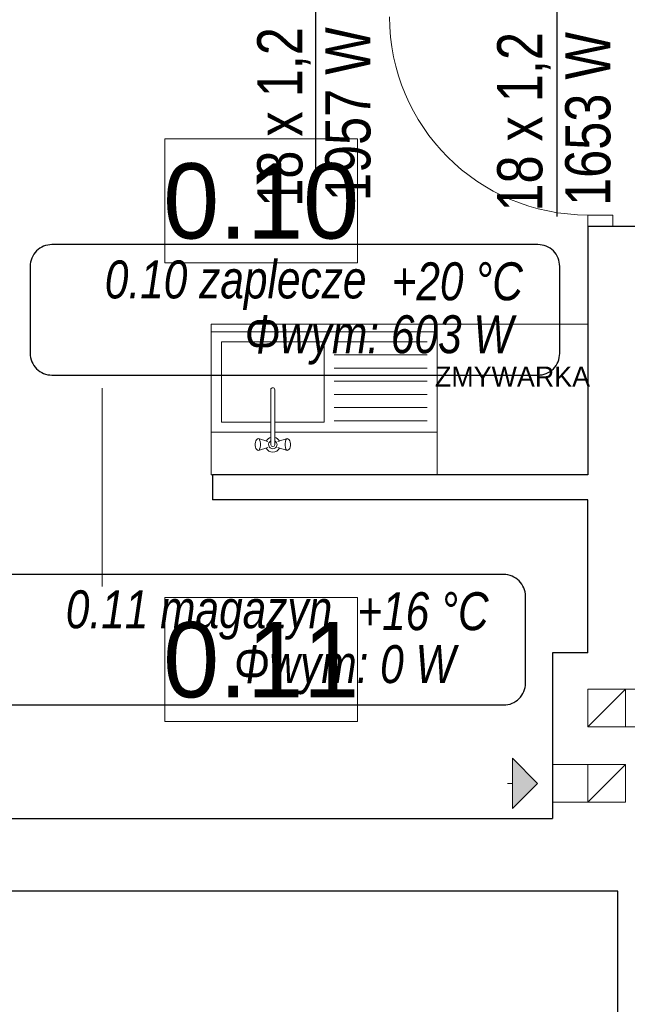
# Model space of a CAD drawing. Extents: x -440864 to -355682, y 13652 to 155872.
# Tile 29 of 179: x -429238 to -426817, y 32302 to 36226. Entities that reach past the tile are written whole.
import ezdxf
from ezdxf.lldxf.tags import DXFTag

# ---------------------------------------------------------------- set-up
doc = ezdxf.new("R2010")
doc.units = 0
doc.header["$MEASUREMENT"] = 0
doc.set_wipeout_variables(frame=1)
for name, color, linetype in [('#podkład', 252, 'Continuous'), ('IS_Opisy_działek_Therm', 7, 'SOLID'), ('IS_Text_Konstrukcji', 7, 'Continuous'), ('Istniejące kominy', 252, 'Continuous')]:
    doc.layers.add(name, color=color, linetype=linetype)
for name, color, linetype, lineweight in [('INWENT OPISY_Nr_Pióra__21', 252, 'Continuous', 9), ('INWENT wyposarzenie_Nr_Pióra__21', 252, 'Continuous', 9), ('INWENT. DRZWI_Nr_Pióra__5', 252, 'Continuous', 13), ('INWENT.ŚCIANY_Nr_Pióra__1', 252, 'Continuous', 25), ('Istniejące kominy_Nr_Pióra__21', 252, 'Continuous', 9)]:
    doc.layers.add(name, color=color, linetype=linetype, lineweight=lineweight)
doc.styles.add('GENERATED_STYLE_3', font='txt')
doc.styles.add('GENERATED_STYLE_5', font='txt')
doc.styles.get("Standard").update_dxf_attribs({"font": 'arial.ttf', "width": 0.8, "bigfont": 'BIGFONT.SHX'})
tags = doc.linetypes.add('SOLID', pattern=[10, 10, 0]).pattern_tags.tags
tags[6:7] = [DXFTag(74, 4), DXFTag(75, 0), DXFTag(340, '0'), DXFTag(46, 0.0), DXFTag(50, 0.0), DXFTag(44, 0.0), DXFTag(45, 0.0)]
tags[4:5] = [DXFTag(74, 4), DXFTag(75, 0), DXFTag(340, '0'), DXFTag(46, 0.0), DXFTag(50, 0.0), DXFTag(44, 0.0), DXFTag(45, 0.0)]

# ---------------------------------------------------------------- blocks, each defined once
blk = doc.blocks.new('Linia_2', base_point=(-427174.9, 33182.6))
at = {"layer": 'Istniejące kominy_Nr_Pióra__21', "linetype": 'Continuous'}
blk.add_hatch(color=256, dxfattribs=at).paths.add_polyline_path([(-427174.9, 33182.6), (-427274.9, 33082.6), (-427274.9, 33282.6)], flags=0)
for p, q in [((-427174.9, 33182.6), (-427274.9, 33282.6)), ((-427274.9, 33082.6), (-427274.9, 33282.6)), ((-427274.9, 33182.6), (-427294.9, 33182.6)), ((-427174.9, 33182.6), (-427274.9, 33082.6))]:
    blk.add_line(p, q, dxfattribs=at)
blk = doc.blocks.new('parter')
at = {"layer": 'INWENT wyposarzenie_Nr_Pióra__21', "color": 252, "linetype": 'Continuous'}
for p, q in [((-428474.9, 35012.6), (-428474.9, 34962.6)), ((-428474.9, 35012.6), (-427574.9, 35012.6)), ((-428474.9, 35012.6), (-428474.9, 34412.6)), ((-427574.9, 35012.6), (-427574.9, 34962.6)), ((-427574.9, 35012.6), (-427574.9, 34412.6)), ((-427574.9, 34412.6), (-427574.9, 35012.6)), ((-427574.9, 35012.6), (-426974.9, 35012.6)), ((-426974.9, 35012.6), (-426974.9, 34412.6)), ((-428474.9, 34982.6), (-427574.9, 34982.6)), ((-428474.9, 34582.6), (-428474.9, 34982.6)), ((-427574.9, 34982.6), (-427574.9, 34582.6)), ((-428434.9, 34942.6), (-428434.9, 34622.6)), ((-428024.9, 34942.6), (-428434.9, 34942.6)), ((-428024.9, 34622.6), (-428024.9, 34942.6)), ((-427984.9, 34942.6), (-427614.9, 34942.6)), ((-427984.9, 34890.1), (-427614.9, 34890.1)), ((-427984.9, 34837.6), (-427614.9, 34837.6)), ((-427984.9, 34785.1), (-427614.9, 34785.1)), ((-428237.8, 34531.2), (-428237.8, 34751.5)), ((-428222.1, 34751.5), (-428222.1, 34531.2)), ((-427984.9, 34732.6), (-427614.9, 34732.6)), ((-427984.9, 34680.1), (-427614.9, 34680.1)), ((-428434.9, 34622.6), (-428237.8, 34622.6)), ((-428222.1, 34622.6), (-428024.9, 34622.6)), ((-427984.9, 34627.6), (-427614.9, 34627.6)), ((-428237.8, 34582.6), (-428474.9, 34582.6)), ((-427574.9, 34582.6), (-428222.1, 34582.6)), ((-428299.9, 34536.1), (-428299.1, 34542.6)), ((-428299.9, 34529.1), (-428299.9, 34536.1)), ((-428299.1, 34542.6), (-428297.6, 34547.9)), ((-428297.6, 34547.9), (-428295.5, 34551.4)), ((-428290.3, 34555.2), (-428295.5, 34551.4)), ((-428290.3, 34555.2), (-428287.5, 34556.6)), ((-428287.5, 34556.6), (-428284.7, 34555.2)), ((-428250, 34544.6), (-428287.5, 34556.6)), ((-428284.7, 34555.2), (-428282.3, 34551)), ((-428282.3, 34551), (-428280.4, 34544.6)), ((-428280.4, 34544.6), (-428279.5, 34536.8)), ((-428279.5, 34536.8), (-428279.5, 34528.4)), ((-428209.8, 34544.6), (-428172.4, 34556.6)), ((-428180.4, 34536.8), (-428179.5, 34544.6)), ((-428180.4, 34528.4), (-428180.4, 34536.8)), ((-428179.5, 34544.6), (-428177.6, 34551)), ((-428177.6, 34551), (-428175.2, 34555.2)), ((-428175.2, 34555.2), (-428172.4, 34556.6)), ((-428172.4, 34556.6), (-428169.6, 34555.2)), ((-428169.6, 34555.2), (-428164.4, 34551.4)), ((-428164.4, 34551.4), (-428162.3, 34547.9)), ((-428162.3, 34547.9), (-428160.8, 34542.6)), ((-428160.8, 34542.6), (-428160, 34536.1)), ((-428160, 34536.1), (-428160, 34529.1)), ((-428299.1, 34522.6), (-428299.9, 34529.1)), ((-428297.6, 34517.3), (-428299.1, 34522.6)), ((-428295.5, 34513.8), (-428297.6, 34517.3)), ((-428290.3, 34510.1), (-428295.5, 34513.8)), ((-428287.5, 34508.6), (-428290.3, 34510.1)), ((-428250, 34520.6), (-428287.5, 34508.6)), ((-428284.7, 34510.1), (-428287.5, 34508.6)), ((-428282.3, 34514.2), (-428284.7, 34510.1)), ((-428280.4, 34520.6), (-428282.3, 34514.2)), ((-428279.5, 34528.4), (-428280.4, 34520.6)), ((-428209.8, 34520.6), (-428172.4, 34508.6)), ((-428179.5, 34520.6), (-428180.4, 34528.4)), ((-428177.6, 34514.2), (-428179.5, 34520.6)), ((-428175.2, 34510.1), (-428177.6, 34514.2)), ((-428172.4, 34508.6), (-428175.2, 34510.1)), ((-428169.6, 34510.1), (-428172.4, 34508.6)), ((-428169.6, 34510.1), (-428164.4, 34513.8)), ((-428162.3, 34517.3), (-428164.4, 34513.8)), ((-428160.8, 34522.6), (-428162.3, 34517.3)), ((-428160, 34529.1), (-428160.8, 34522.6)), ((-427574.9, 34412.6), (-428474.9, 34412.6)), ((-426974.9, 34412.6), (-427574.9, 34412.6))]:
    blk.add_line(p, q, dxfattribs=at)
for centre, radius, start, end in [((-428229.9, 34751.5), 7.88, 0, 180), ((-428229.9, 34532.6), 30, 105.2253, 152.0235), ((-428229.9, 34532.6), 16.8, 118.0549, 61.9451), ((-428229.9, 34532.6), 8, 190, 350), ((-428229.9, 34532.6), 30, 27.9765, 74.7747), ((-428229.9, 34532.6), 30, 207.9765, 332.0235)]:
    blk.add_arc(centre, radius, start, end, dxfattribs=at)
at = {"layer": 'INWENT. DRZWI_Nr_Pióra__5', "color": 252, "linetype": 'Continuous'}
for p, q in [((-426974.9, 35402.6), (-426974.9, 35447.6)), ((-426974.9, 35447.6), (-426874.9, 35447.6)), ((-426874.9, 35447.6), (-426874.9, 35402.6)), ((-428909.9, 33967.6), (-428909.9, 34757.6))]:
    blk.add_line(p, q, dxfattribs=at)
blk.add_arc((-426974.9, 36237.6), 790, 180, 270, dxfattribs=at)
at = {"layer": 'INWENT.ŚCIANY_Nr_Pióra__1', "color": 252, "linetype": 'Continuous'}
for p, q in [((-426974.9, 35402.6), (-426684.9, 35402.6)), ((-426974.9, 35402.6), (-426974.9, 34412.6)), ((-426974.9, 34412.6), (-428469.9, 34412.6)), ((-428469.9, 34412.6), (-428469.9, 34312.6)), ((-426974.9, 34312.6), (-428469.9, 34312.6)), ((-426974.9, 33702.6), (-426974.9, 34312.6)), ((-426974.9, 33702.6), (-427114.9, 33702.6)), ((-427114.9, 33702.6), (-427114.9, 33042.6)), ((-429844.9, 33042.6), (-427114.9, 33042.6)), ((-426854.9, 32752.6), (-429844.9, 32752.6)), ((-426854.9, 31722.6), (-426854.9, 32752.6))]:
    blk.add_line(p, q, dxfattribs=at)
at = {"layer": 'Istniejące kominy_Nr_Pióra__21', "color": 252, "linetype": 'Continuous'}
for p, q in [((-426974.9, 33407.6), (-426974.9, 33557.6)), ((-426974.9, 33557.6), (-426684.9, 33557.6)), ((-426974.9, 33407.6), (-426824.9, 33557.6)), ((-426824.9, 33557.6), (-426824.9, 33407.6)), ((-426684.9, 33407.6), (-426974.9, 33407.6)), ((-426824.9, 33257.6), (-427114.9, 33257.6)), ((-426974.9, 33257.6), (-426974.9, 33107.6)), ((-426974.9, 33107.6), (-426824.9, 33257.6)), ((-426824.9, 33107.6), (-426824.9, 33257.6)), ((-427114.9, 33107.6), (-426824.9, 33107.6))]:
    blk.add_line(p, q, dxfattribs=at)
at = {"layer": 'Istniejące kominy', "color": 252, "linetype": 'Continuous'}
blk.add_blockref('Linia_2', (-427174.9, 33182.6), dxfattribs=at)
at = {"layer": 'INWENT OPISY_Nr_Pióra__21', "color": 252, "linetype": 'Continuous', "insert": (-427274.9, 34843.5), "char_height": 80, "attachment_point": 2, "style": 'GENERATED_STYLE_5'}
blk.add_mtext('{ZMYWARKA}', dxfattribs=at)
at = {"color": 252, "linetype": 'Continuous', "ltscale": 1718982.604946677}
blk.add_wipeout([(-428660.4, 35751.8), (-427892.4, 35751.8), (-427892.4, 35257.6), (-428660.4, 35257.6)], dxfattribs=at).dxf.layer = 'INWENT OPISY_Nr_Pióra__21'
at = {"color": 252, "linetype": 'Continuous', "ltscale": 1718393.777581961}
blk.add_wipeout([(-428660.4, 33923.2), (-427892.4, 33923.2), (-427892.4, 33429.1), (-428660.4, 33429.1)], dxfattribs=at).dxf.layer = 'INWENT OPISY_Nr_Pióra__21'
at = {"layer": 'INWENT OPISY_Nr_Pióra__21', "color": 252, "linetype": 'Continuous', "flags": 128}
for points in [[(-428660.4, 35751.8), (-427892.4, 35751.8), (-427892.4, 35257.6), (-428660.4, 35257.6)], [(-428660.4, 33923.2), (-427892.4, 33923.2), (-427892.4, 33429.1), (-428660.4, 33429.1)]]:
    blk.add_lwpolyline(points, close=True, dxfattribs=at)
at = {"layer": 'INWENT OPISY_Nr_Pióra__21', "color": 252, "linetype": 'Continuous', "char_height": 300, "attachment_point": 8, "style": 'GENERATED_STYLE_3'}
for s, insert in [('{0.10 }', (-428276.4, 35349.6)), ('{0.11 }', (-428276.4, 33521.1))]:
    blk.add_mtext(s, dxfattribs=dict(at, insert=insert))

msp = doc.modelspace()

# ---------------------------------------------------------------- block references
at = {"layer": '#podkład', "color": 3, "lineweight": 50}
msp.add_blockref('parter', (0, 0), dxfattribs=at)

# ---------------------------------------------------------------- next in the draw order: linework, layer by layer
at = {"layer": 'IS_Opisy_działek_Therm', "ltscale": 10}
for p, q in [((-428060.2, 36347), (-428060.2, 35482)), ((-427098.7, 36347), (-427098.7, 35442))]:
    msp.add_line(p, q, dxfattribs=at)
at = {"layer": 'IS_Text_Konstrukcji', "linetype": 'SOLID', "ltscale": 10}
for points in [[(-429109.9, 34809.6), (-427173.3, 34809.6, 0.414214), (-427086.6, 34896.3), (-427086.6, 35243, 0.414214), (-427173.3, 35329.6), (-429109.9, 35329.6, 0.414214), (-429196.6, 35243), (-429196.6, 34896.3, 0.414214), (-429109.9, 34809.6)], [(-429266.5, 33495), (-427309.9, 33495, 0.414214), (-427223.2, 33581.7), (-427223.2, 33928.3, 0.414214), (-427309.9, 34015), (-429266.5, 34015, 0.414214), (-429353.2, 33928.3), (-429353.2, 33581.7, 0.414214), (-429266.5, 33495)]]:
    msp.add_lwpolyline(points, format="xyb", dxfattribs=at)

# ---------------------------------------------------------------- next in the draw order: texts
at = {"layer": 'IS_Opisy_działek_Therm', "ltscale": 10, "char_height": 180, "rotation": 90}
for s, insert, attachment_point in [('\\fArial|b0|i0;18 x 1,2', (-428078.6, 36196.2), 9), ('\\fArial|b0|i0;1957 W', (-428021, 36196.2), 3), ('\\fArial|b0|i0;18 x 1,2', (-427122.5, 36177), 9), ('\\fArial|b0|i0;1653 W', (-427064.9, 36177), 3)]:
    msp.add_mtext(s, dxfattribs=dict(at, insert=insert, attachment_point=attachment_point))
at = {"layer": 'IS_Opisy_działek_Therm', "color": 3, "lineweight": 50, "ltscale": 10, "char_height": 180, "rotation": 90}
for insert, attachment_point in [((-428089, 36127), 9), ((-428031.4, 36127), 3), ((-426867.5, 36127), 9), ((-428014, 35672), 9), ((-428014, 35672), 9)]:
    msp.add_mtext('\\fArial|b0|i0;', dxfattribs=dict(at, insert=insert, attachment_point=attachment_point))
at = {"layer": 'IS_Opisy_działek_Therm', "color": 3, "lineweight": 50, "ltscale": 10, "char_height": 180}
for insert, attachment_point in [((-428888.2, 35012.6), 7), ((-428888.2, 34969.4), 1), ((-428948.2, 34937.6), 7), ((-428948.2, 34937.6), 7)]:
    msp.add_mtext('\\fArial|b0|i0;', dxfattribs=dict(at, insert=insert, attachment_point=attachment_point))
at = {"layer": 'IS_Text_Konstrukcji', "linetype": 'SOLID', "ltscale": 10, "char_height": 151.2}
for s, insert, attachment_point in [('\\fArial|b0|i1;+20 °C', (-427756.6, 35105.6), 7), ('\\fArial|b0|i1;0.10 zaplecze', (-427856.6, 35069.6), 9), ('\\fArial|b0|i1;Φwym: 603 W', (-427806.6, 35048), 2), ('\\fArial|b0|i1;+16 °C', (-427893.2, 33791), 7), ('\\fArial|b0|i1;0.11 magazyn', (-427993.2, 33755), 9), ('\\fArial|b0|i1;Φwym: 0 W', (-427943.2, 33733.4), 2)]:
    msp.add_mtext(s, dxfattribs=dict(at, insert=insert, attachment_point=attachment_point))

doc.saveas('drawing.dxf')
